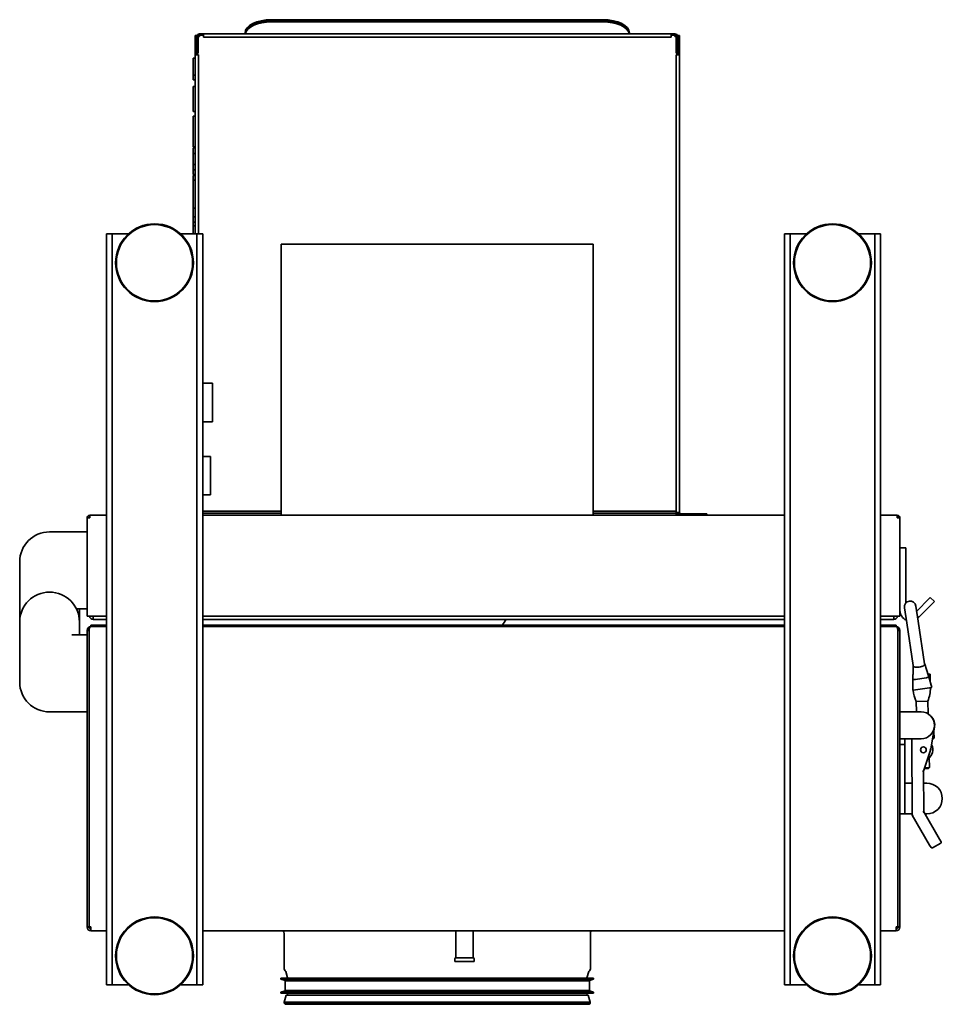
# Model space of a CAD drawing. Header units: millimetres. Extents: x 646 to 1125, y 444 to 955.
import ezdxf

# ---------------------------------------------------------------- set-up
doc = ezdxf.new("R2010")
doc.units = ezdxf.units.MM
doc.header["$LTSCALE"] = 4
doc.layers.add('Krawędzie widoczne(ISO)', color=7, linetype='Continuous', lineweight=35, true_color=0x262659)

msp = doc.modelspace()

# ---------------------------------------------------------------- linework, layer by layer
at = {"layer": 'Krawędzie widoczne(ISO)'}
for p, q in [((776.62, 954.98), (948.62, 954.98)), ((776.62, 954.48), (948.62, 954.48)), ((948.62, 953.87), (776.62, 953.87)), ((736.92, 945.7), (736.92, 946.7)), ((737.62, 946.7), (736.92, 946.7)), ((737.62, 946.7), (737.62, 945.7)), ((737.83, 946.22), (737.62, 946.22)), ((737.83, 946.22), (737.83, 939.62)), ((739.23, 946.22), (738.53, 946.22)), ((738.53, 939.62), (738.53, 946.22)), ((739.93, 947.62), (739.23, 947.62)), ((739.23, 946.92), (739.23, 946.22)), ((739.23, 946.92), (739.93, 946.92)), ((739.93, 947.62), (740.93, 947.62)), ((740.93, 946.92), (739.93, 946.92)), ((740.93, 947.62), (741.23, 947.62)), ((740.93, 946.92), (740.93, 947.62)), ((741.23, 946.92), (740.93, 946.92)), ((741.23, 947.62), (984.01, 947.62)), ((741.23, 945.87), (741.23, 947.62)), ((762.82, 948.08), (762.82, 947.64)), ((762.82, 947.64), (762.82, 947.62)), ((962.42, 948.08), (962.42, 947.64)), ((962.42, 947.64), (962.42, 947.62)), ((984.01, 947.62), (984.31, 947.62)), ((984.01, 947.62), (984.01, 945.87)), ((984.31, 946.92), (984.01, 946.92)), ((984.31, 947.62), (985.31, 947.62)), ((984.31, 947.62), (984.31, 946.92)), ((985.31, 946.92), (984.31, 946.92)), ((986.01, 947.62), (985.31, 947.62)), ((985.31, 946.92), (986.01, 946.92)), ((986.01, 946.22), (986.01, 946.92)), ((986.71, 946.22), (986.01, 946.22)), ((986.71, 939.62), (986.71, 946.22)), ((987.62, 946.22), (987.41, 946.22)), ((987.41, 939.62), (987.41, 946.22)), ((988.32, 946.7), (987.62, 946.7)), ((987.62, 945.7), (987.62, 946.7)), ((988.32, 946.7), (988.32, 945.7)), ((736.92, 945.7), (736.92, 938)), ((737.62, 945.7), (737.62, 938)), ((984.01, 945.87), (741.23, 945.87)), ((987.62, 938), (987.62, 945.7)), ((988.32, 938), (988.32, 945.7)), ((736.92, 937), (736.92, 938)), ((736.92, 936.7), (736.92, 937)), ((736.92, 937), (737.62, 937)), ((736.92, 843.72), (736.92, 936.7)), ((736.92, 936.7), (738.67, 936.7)), ((737.62, 938), (737.62, 937)), ((737.62, 937), (737.62, 936.7)), ((737.83, 937.62), (737.83, 939.62)), ((737.83, 937.62), (738.53, 937.62)), ((738.53, 939.62), (738.53, 937.62)), ((738.67, 936.7), (738.67, 843.72)), ((986.57, 936.7), (988.32, 936.7)), ((986.57, 699.02), (986.57, 936.7)), ((986.71, 937.62), (986.71, 939.62)), ((986.71, 937.62), (987.41, 937.62)), ((987.41, 939.62), (987.41, 937.62)), ((987.62, 937), (987.62, 938)), ((987.62, 937), (988.32, 937)), ((987.62, 936.7), (987.62, 937)), ((988.32, 938), (988.32, 937)), ((988.32, 937), (988.32, 936.7)), ((988.32, 936.7), (988.32, 699.02)), ((735.92, 933.49), (735.92, 935.07)), ((735.92, 935.07), (736.92, 935.07)), ((735.92, 928.11), (735.92, 933.49)), ((735.92, 926.08), (735.92, 928.11)), ((735.92, 926.08), (736.92, 926.08)), ((735.92, 923.69), (735.92, 926.08)), ((735.92, 923.69), (736.92, 923.69)), ((735.92, 918.54), (735.92, 920.26)), ((735.92, 920.26), (736.92, 920.26)), ((735.92, 913.74), (735.92, 918.54)), ((735.92, 908.95), (735.92, 913.74)), ((735.92, 907.23), (735.92, 908.95)), ((735.92, 907.23), (736.92, 907.23)), ((735.92, 902.67), (735.92, 904.83)), ((735.92, 904.83), (736.92, 904.83)), ((735.92, 896.86), (735.92, 902.67)), ((735.92, 891.06), (735.92, 896.86)), ((735.92, 888.91), (735.92, 891.06)), ((735.92, 888.91), (736.92, 888.91)), ((735.92, 885.4), (735.92, 888.5)), ((735.92, 888.5), (736.92, 888.5)), ((735.92, 879.71), (735.92, 885.4)), ((735.92, 885.4), (736.92, 885.4)), ((735.92, 876.97), (735.92, 879.71)), ((735.92, 879.71), (736.92, 879.71)), ((735.92, 874.57), (735.92, 876.97)), ((735.92, 876.97), (736.92, 876.97)), ((735.92, 874.57), (736.92, 874.57)), ((735.92, 871.57), (735.92, 874.12)), ((735.92, 874.12), (736.92, 874.12)), ((735.92, 868.91), (735.92, 871.57)), ((735.92, 871.57), (736.92, 871.57)), ((735.92, 865.59), (735.92, 868.91)), ((735.92, 859.37), (735.92, 865.59)), ((735.92, 857.03), (735.92, 859.37)), ((735.92, 852.64), (735.92, 857.03)), ((735.92, 857.03), (736.92, 857.03)), ((735.92, 849.89), (735.92, 852.64)), ((735.92, 852.64), (736.92, 852.64)), ((735.92, 847.88), (735.92, 849.89)), ((735.92, 849.89), (736.92, 849.89)), ((735.92, 846.25), (735.92, 847.88)), ((735.92, 847.88), (736.92, 847.88)), ((735.92, 843.72), (735.92, 846.25)), ((693.82, 843.72), (690.82, 843.72)), ((690.82, 838.72), (690.82, 843.72)), ((693.82, 843.72), (696.82, 843.72)), ((693.82, 843.72), (693.82, 838.72)), ((696.82, 843.72), (702.29, 843.72)), ((729.35, 843.72), (734.82, 843.72)), ((737.82, 843.72), (734.82, 843.72)), ((740.82, 843.72), (737.82, 843.72)), ((737.82, 838.72), (737.82, 843.72)), ((740.82, 843.72), (740.82, 838.72)), ((1045.82, 843.72), (1042.82, 843.72)), ((1042.82, 838.72), (1042.82, 843.72)), ((1045.82, 843.72), (1048.82, 843.72)), ((1045.82, 843.72), (1045.82, 838.72)), ((1048.82, 843.72), (1054.29, 843.72)), ((1081.35, 843.72), (1086.82, 843.72)), ((1089.82, 843.72), (1086.82, 843.72)), ((1092.82, 843.72), (1089.82, 843.72)), ((1089.82, 838.72), (1089.82, 843.72)), ((1092.82, 843.72), (1092.82, 838.72)), ((690.82, 838.72), (690.82, 458.72)), ((693.82, 838.72), (693.82, 458.72)), ((737.82, 458.72), (737.82, 838.72)), ((740.82, 458.72), (740.82, 838.72)), ((943.62, 838.42), (781.62, 838.42)), ((781.62, 697.62), (781.62, 838.42)), ((943.62, 697.62), (943.62, 838.42)), ((1042.82, 838.72), (1042.82, 458.72)), ((1045.82, 838.72), (1045.82, 458.72)), ((1089.82, 458.72), (1089.82, 838.72)), ((1092.82, 458.72), (1092.82, 838.72)), ((745.92, 766.12), (740.82, 766.12)), ((745.92, 766.12), (745.92, 746.12)), ((745.92, 746.12), (740.82, 746.12)), ((740.82, 728.12), (744.92, 728.12)), ((744.92, 728.12), (744.92, 708.12)), ((740.82, 708.12), (744.92, 708.12)), ((681.32, 696.22), (680.82, 696.22)), ((680.82, 695.73), (680.82, 696.22)), ((680.82, 695.72), (680.82, 695.73)), ((680.82, 645.62), (680.82, 695.72)), ((682.22, 696.22), (681.32, 696.22)), ((682.22, 697.62), (690.82, 697.62)), ((682.22, 696.22), (682.22, 697.62)), ((740.82, 699.62), (781.62, 699.62)), ((781.62, 698.62), (740.82, 698.62)), ((740.82, 697.62), (1042.82, 697.62)), ((943.62, 699.62), (986.57, 699.62)), ((985.62, 698.62), (943.62, 698.62)), ((985.62, 698.62), (986.62, 698.62)), ((988.32, 699.02), (986.57, 699.02)), ((986.62, 698.91), (986.62, 699.02)), ((986.62, 698.62), (986.62, 698.91)), ((986.62, 697.62), (986.62, 698.62)), ((986.62, 698.32), (986.92, 698.32)), ((986.92, 698.32), (986.92, 699.02)), ((986.92, 697.62), (986.92, 698.32)), ((990.62, 698.32), (989.02, 698.32)), ((989.02, 698.32), (989.02, 697.62)), ((990.62, 698.32), (1002.62, 698.32)), ((1002.62, 697.62), (1002.62, 698.32)), ((1092.82, 697.62), (1101.42, 697.62)), ((1101.42, 697.62), (1101.42, 696.22)), ((1102.32, 696.22), (1101.42, 696.22)), ((1102.82, 696.22), (1102.32, 696.22)), ((1102.82, 696.22), (1102.82, 695.73)), ((1102.82, 695.72), (1102.82, 695.73)), ((1102.82, 695.72), (1102.82, 645.62)), ((661.32, 688.92), (672.82, 688.92)), ((672.82, 688.92), (680.82, 688.92)), ((1105.82, 680.62), (1102.82, 680.62)), ((1105.82, 680.62), (1105.82, 678.62)), ((1105.82, 651.84), (1105.82, 678.62)), ((645.82, 673.42), (645.82, 642.17)), ((1118.08, 654.35), (1118.57, 654.83)), ((1120.69, 652.71), (1118.57, 654.83)), ((1112.29, 642.59), (1111.12, 650.4)), ((1111.52, 647.78), (1118.08, 654.35)), ((1120.21, 652.22), (1112.63, 644.65)), ((1120.69, 652.71), (1120.21, 652.22)), ((675.27, 648.92), (680.82, 648.92)), ((676.82, 648.91), (675.28, 648.91)), ((676.82, 648.91), (676.82, 642.17)), ((680.82, 645.12), (680.82, 645.62)), ((680.82, 645.12), (681.32, 645.12)), ((690.82, 645.12), (681.32, 645.12)), ((684.02, 645.12), (684.02, 644.42)), ((684.02, 644.42), (684.02, 643.42)), ((1042.82, 645.12), (740.82, 645.12)), ((1102.32, 645.12), (1092.82, 645.12)), ((1099.62, 644.42), (1099.62, 645.12)), ((1099.62, 643.42), (1099.62, 644.42)), ((1102.32, 645.12), (1102.82, 645.12)), ((1102.82, 645.62), (1102.82, 645.12)), ((1105.19, 649.51), (1106.36, 641.7)), ((1112.63, 644.65), (1111.87, 645.41)), ((1112.21, 644.23), (1112.63, 644.65)), ((645.82, 642.17), (645.82, 610.92)), ((676.82, 642.17), (676.82, 635.43)), ((682.82, 640.42), (683.67, 640.42)), ((682.82, 640.42), (682.82, 639.72)), ((682.82, 639.72), (682.96, 639.72)), ((682.82, 639.7), (682.82, 639.72)), ((682.96, 639.72), (684.17, 639.72)), ((683.67, 640.42), (684.17, 640.42)), ((683.67, 640.42), (683.67, 639.72)), ((690.82, 643.42), (684.02, 643.42)), ((684.17, 640.42), (690.82, 640.42)), ((684.17, 639.72), (690.82, 639.72)), ((1042.82, 643.42), (740.82, 643.42)), ((740.82, 640.42), (1042.82, 640.42)), ((740.82, 639.72), (1042.82, 639.72)), ((1099.62, 643.42), (1092.82, 643.42)), ((1092.82, 640.42), (1099.47, 640.42)), ((1092.82, 639.72), (1099.47, 639.72)), ((1099.47, 640.42), (1099.97, 640.42)), ((1099.47, 639.72), (1100.68, 639.72)), ((1099.97, 640.42), (1100.82, 640.42)), ((1099.97, 639.72), (1099.97, 640.42)), ((1100.68, 639.72), (1100.82, 639.72)), ((1100.82, 639.72), (1100.82, 640.42)), ((1100.82, 639.72), (1100.82, 639.7)), ((1106.36, 641.7), (1109.68, 619.46)), ((1112.29, 642.59), (1115.61, 620.35)), ((672.81, 635.43), (676.82, 635.43)), ((672.81, 635.42), (672.81, 635.43)), ((672.82, 635.42), (672.81, 635.42)), ((672.82, 635.42), (680.82, 635.42)), ((681.82, 637.72), (680.82, 637.72)), ((680.82, 483.72), (680.82, 637.72)), ((681.82, 483.72), (681.82, 637.72)), ((1102.82, 637.72), (1101.82, 637.72)), ((1101.82, 637.72), (1101.82, 483.72)), ((1102.82, 637.72), (1102.82, 483.72)), ((1109.61, 616.98), (1109.62, 619.35)), ((1109.62, 619.73), (1109.62, 619.35)), ((1109.68, 619.46), (1109.68, 619.46)), ((1115.7, 620.25), (1115.59, 620.62)), ((1115.7, 620.25), (1115.73, 620.15)), ((1115.87, 619.69), (1115.73, 620.15)), ((1115.87, 619.69), (1116.4, 618)), ((1109.45, 614.77), (1109.6, 614.78)), ((1109.45, 614.77), (1109.58, 609.93)), ((1109.61, 616.98), (1109.59, 612.42)), ((1117.75, 613.64), (1116.4, 618)), ((1117.34, 614.98), (1118.45, 615.01)), ((1118.45, 615.01), (1118.55, 611.07)), ((1109.59, 612.42), (1109.56, 606.69)), ((1116.51, 613.04), (1110.95, 612.21)), ((1119.45, 608.17), (1117.75, 613.64)), ((1110.86, 606.88), (1109.56, 606.69)), ((1118.15, 607.97), (1110.86, 606.88)), ((1119.45, 608.17), (1118.15, 607.97)), ((1118.63, 608.04), (1118.63, 608.01)), ((1111.32, 600.82), (1117.31, 600.98)), ((1111.46, 595.42), (1111.32, 600.82)), ((1117.49, 594.38), (1117.31, 600.98)), ((661.32, 595.42), (672.82, 595.42)), ((672.82, 595.42), (680.82, 595.42)), ((1102.82, 595.42), (1107.82, 595.42)), ((1113.82, 595.42), (1107.82, 595.42)), ((1118.83, 576.07), (1120.82, 587.71)), ((1120.45, 585.26), (1120.54, 581.85)), ((1107.82, 581.42), (1102.82, 581.42)), ((1102.82, 578.42), (1105.32, 578.42)), ((1105.32, 581.42), (1105.32, 578.42)), ((1105.32, 578.42), (1105.32, 575.42)), ((1107.82, 581.42), (1113.82, 581.42)), ((1108.94, 581.42), (1109.17, 541.81)), ((1119.73, 581.32), (1120.24, 581.63)), ((1105.32, 545.42), (1105.32, 575.42)), ((1115.04, 564.71), (1118.83, 576.07)), ((1118.83, 576.07), (1118.35, 576.19)), ((1118.22, 566.49), (1118.08, 571.79)), ((1115.04, 564.71), (1114.54, 564.79)), ((1115.16, 543.45), (1115.04, 564.71)), ((1117.73, 565.97), (1115.44, 565.91)), ((1115.61, 566.42), (1118.22, 566.49)), ((1117.73, 565.97), (1118.22, 566.49)), ((1107.32, 558.42), (1105.32, 558.42)), ((1107.32, 558.42), (1109.07, 558.42)), ((1115.07, 558.42), (1116.82, 558.42)), ((1102.82, 542.42), (1105.32, 542.42)), ((1105.32, 545.42), (1105.32, 542.42)), ((1105.32, 542.42), (1107.32, 542.42)), ((1107.32, 542.42), (1109.16, 542.42)), ((1115.16, 543.45), (1114.66, 543.31)), ((1123.43, 529.3), (1115.16, 543.45)), ((1115.76, 542.42), (1116.82, 542.42)), ((1109.17, 541.81), (1109.66, 541.94)), ((1109.17, 541.81), (1118.25, 526.27)), ((1119.69, 524.79), (1124.01, 527.32)), ((1123.43, 529.3), (1124.19, 528)), ((1119.01, 524.97), (1118.25, 526.27)), ((680.82, 483.72), (681.82, 483.72)), ((681.82, 483.72), (682.82, 483.72)), ((682.82, 481.72), (682.82, 483.72)), ((690.82, 481.72), (682.82, 481.72)), ((1042.82, 481.72), (740.82, 481.72)), ((872.32, 467.72), (872.32, 481.72)), ((881.32, 467.72), (881.32, 481.72)), ((1100.82, 481.72), (1092.82, 481.72)), ((1100.82, 483.72), (1100.82, 481.72)), ((1100.82, 483.72), (1101.82, 483.72)), ((1101.82, 483.72), (1102.82, 483.72)), ((783.12, 480.32), (783.12, 461.92)), ((942.12, 480.32), (942.12, 461.92)), ((871.82, 467.22), (871.82, 465.72)), ((871.82, 465.72), (881.82, 465.72)), ((881.32, 467.72), (872.32, 467.72)), ((881.82, 467.22), (881.82, 465.72)), ((784.94, 457.35), (783.95, 460.5)), ((940.29, 457.35), (941.29, 460.5)), ((690.82, 453.72), (690.82, 458.72)), ((693.82, 458.72), (693.82, 453.72)), ((737.82, 453.72), (737.82, 458.72)), ((740.82, 458.72), (740.82, 453.72)), ((781.48, 457.09), (943.76, 457.09)), ((781.48, 457.09), (781.48, 456.59)), ((781.48, 456.59), (943.76, 456.59)), ((783.65, 455.91), (781.48, 456.59)), ((783.6, 455.73), (941.64, 455.73)), ((783.6, 455.73), (783.6, 450.73)), ((783.65, 455.91), (941.59, 455.91)), ((783.65, 455.91), (783.65, 455.73)), ((941.59, 455.91), (943.76, 456.59)), ((941.59, 455.91), (941.59, 455.73)), ((941.64, 455.73), (941.64, 450.73)), ((943.76, 457.09), (943.76, 456.59)), ((1042.82, 453.72), (1042.82, 458.72)), ((1045.82, 458.72), (1045.82, 453.72)), ((1089.82, 453.72), (1089.82, 458.72)), ((1092.82, 458.72), (1092.82, 453.72)), ((690.82, 453.72), (693.82, 453.72)), ((693.82, 453.72), (696.82, 453.72)), ((702.29, 453.72), (696.82, 453.72)), ((734.82, 453.72), (729.35, 453.72)), ((737.82, 453.72), (734.82, 453.72)), ((737.82, 453.72), (740.82, 453.72)), ((783.65, 450.55), (781.48, 449.86)), ((783.6, 450.73), (941.64, 450.73)), ((783.65, 450.73), (783.65, 450.55)), ((783.65, 450.55), (941.59, 450.55)), ((941.59, 450.73), (941.59, 450.55)), ((941.59, 450.55), (943.76, 449.86)), ((1042.82, 453.72), (1045.82, 453.72)), ((1045.82, 453.72), (1048.82, 453.72)), ((1054.29, 453.72), (1048.82, 453.72)), ((1086.82, 453.72), (1081.35, 453.72)), ((1089.82, 453.72), (1086.82, 453.72)), ((1089.82, 453.72), (1092.82, 453.72)), ((781.48, 449.86), (943.76, 449.86)), ((781.48, 449.86), (781.48, 449.36)), ((781.48, 449.36), (943.76, 449.36)), ((784.2, 448.35), (783.2, 444.68)), ((784.2, 448.35), (941.04, 448.35)), ((784.98, 449.36), (784.83, 448.35)), ((940.26, 449.36), (940.41, 448.35)), ((941.04, 448.35), (942.04, 444.68)), ((943.76, 449.86), (943.76, 449.36)), ((783.2, 444.68), (942.04, 444.68)), ((783.41, 443.75), (941.83, 443.75)), ((783.96, 443.54), (941.27, 443.54))]:
    msp.add_line(p, q, dxfattribs=at)
for centre, radius in [((715.82, 828.72), 20.2), ((715.82, 828.72), 19.8), ((1067.82, 828.72), 20.2), ((1067.82, 828.72), 19.8), ((1114.98, 575.71), 1.5), ((715.82, 468.72), 20.2), ((715.82, 468.72), 19.8), ((1067.82, 468.72), 20.2), ((1067.82, 468.72), 19.8)]:
    msp.add_circle(centre, radius, dxfattribs=at)
for centre, radius, start, end in [((739.23, 946.22), 1.4, 90, 180), ((739.23, 946.22), 0.7, 90, 180), ((986.01, 946.22), 1.4, 0, 90), ((986.01, 946.22), 0.7, 0, 90), ((682.22, 696.22), 1.4, 150, 180), ((681.32, 695.72), 0.5, 90, 180), ((682.22, 696.22), 1.4, 90, 150), ((682.22, 696.22), 0.7, 90, 180), ((989.02, 699.02), 1.4, 180, 270), ((989.02, 699.02), 0.7, 180, 270), ((1101.42, 696.22), 1.4, 30, 90), ((1101.42, 696.22), 0.7, 0, 90), ((1102.32, 695.72), 0.5, 0, 90), ((1101.42, 696.22), 1.4, 0, 30), ((661.32, 673.42), 15.5, 90, 180), ((661.32, 642.17), 15.5, 0, 180), ((1108.16, 649.95), 3, 8.4943, 188.4943), ((681.32, 645.62), 0.5, 180, 270), ((684.02, 645.42), 2, 188.6269, 270), ((1099.62, 645.42), 2, 270, 351.3731), ((1102.32, 645.62), 0.5, 270, 0), ((1108.32, 648.12), 5.5, 180, 246.7962), ((682.82, 637.72), 2, 90, 180), ((973.82, 587.27), 94, 143.3203, 145.5682), ((1100.82, 637.72), 2, 0, 90), ((1108.32, 648.12), 5.5, 312.9289, 315), ((661.32, 642.17), 15.5, 334.1839, 334.225), ((682.82, 637.72), 1, 173.0655, 180), ((1100.82, 637.72), 1, 0, 6.8676), ((661.32, 610.92), 15.5, 180, 270), ((1126.71, 608.22), 17.08, 185.0918, 205.6895), ((1101.55, 607.57), 17.08, 337.3071, 1.5), ((1113.82, 588.42), 7, 270, 90), ((1114.9, 588.71), 6, 350.474, 44.0264), ((1114.98, 575.71), 5, 296.6731, 31.8602), ((1116.82, 550.42), 8, 270, 90), ((1123.76, 527.75), 0.5, 300.3217, 30.3217), ((1119.44, 525.23), 0.5, 210.3217, 300.3217), ((682.82, 483.72), 2, 180, 270), ((682.82, 483.72), 1, 180, 270), ((780.72, 480.32), 2.4, 0, 35.6853), ((944.52, 480.32), 2.4, 144.3147, 180), ((1100.82, 483.72), 2, 270, 0), ((1100.82, 483.72), 1, 270, 0), ((872.32, 467.22), 0.5, 90, 180), ((881.32, 467.22), 0.5, 0, 90), ((784.32, 461.92), 1.2, 180, 234.8809), ((783.14, 460.24), 0.845, 17.537, 54.8809), ((942.1, 460.24), 0.845, 125.1191, 162.463), ((940.92, 461.92), 1.2, 305.1191, 0), ((784.14, 457.09), 0.845, 0, 17.537), ((941.1, 457.09), 0.845, 162.463, 180), ((784.26, 444.42), 1.08, 166.6099, 218.4809), ((783.96, 444.38), 0.845, 228.5931, 270), ((941.27, 444.38), 0.845, 270, 311.4069), ((940.98, 444.42), 1.08, 321.5191, 13.3901)]:
    msp.add_arc(centre, radius, start, end, dxfattribs=at)
for centre, major_axis, ratio, start_param, end_param in [((776.62, 948.08), (-13.8, 0), 0.5, 4.712389, 6.283185), ((776.62, 947.58), (-13.8, 0), 0.5, 4.712389, 6.264061), ((776.62, 946.97), (-13.8, 0), 0.5, 4.712389, 6.18966), ((948.62, 948.08), (13.8, 0), 0.5, 0, 1.570796), ((948.62, 947.58), (13.8, 0), 0.5, 0.019124, 1.570796), ((948.62, 946.97), (13.8, 0), 0.5, 0.093525, 1.570796), ((762.89, 948.31), (-0.071, -0.693), 0.027404, 5.759554, 6.022773), ((962.35, 948.31), (0.071, -0.693), 0.027404, 0.260412, 0.523631), ((682.62, 637.68), (0.08, 1.79), 0.447814, 1.504042, 1.570768), ((1101.02, 637.68), (-0.08, 1.79), 0.447814, 4.712417, 4.77915), ((1110.92, 619.9), (-1.3, -0.19), 0.312336, 6.11909, 6.235149), ((1110.92, 619.9), (-1.3, -0.19), 0.312336, 6.11909, 6.235149), ((1118.81, 619.44), (9.19, 0.1), 0.157589, 3.139187, 3.287196), ((1112.69, 619.62), (2.97, 0.44), 0.315649, 4.301251, 5.123527), ((1106.88, 617.66), (8.82, 2.59), 0.157589, 6.136773, 6.285591), ((1110.89, 612.41), (1.3, -0.01), 0.160174, 3.141593, 4.712389), ((1110.91, 616.37), (-0.02, -4.16), 0.312336, 0, 0.048036), ((1115.34, 617.03), (1.23, -3.98), 0.312336, 6.235149, 6.283185), ((1116.51, 613.25), (-1.24, -0.39), 0.160174, 1.570796, 3.141593)]:
    msp.add_ellipse(centre, major_axis=major_axis, ratio=ratio, start_param=start_param, end_param=end_param, dxfattribs=at)
for points, knots in [([(682.96, 639.72), (682.73, 639.72), (682.34, 639.49), (681.94, 638.67), (681.83, 638.04), (681.82, 637.72)], [-1, -1, -1, -1, -0.571429, -0.285714, 0, 0, 0, 0]), ([(1101.81, 637.84), (1101.79, 638.14), (1101.67, 638.74), (1101.28, 639.5), (1100.9, 639.72), (1100.68, 639.72)], [-0.9641942, -0.9641942, -0.9641942, -0.9641942, -0.6887101, -0.4132261, 0, 0, 0, 0]), ([(1109.72, 619.13), (1109.72, 619.14), (1109.72, 619.13), (1109.72, 619.13), (1109.72, 619.13), (1109.72, 619.13), (1109.72, 619.13), (1109.73, 619.13), (1109.73, 619.13), (1109.73, 619.13), (1109.73, 619.13), (1109.73, 619.14), (1109.73, 619.14), (1109.74, 619.14), (1109.74, 619.14), (1109.74, 619.15)], [0.04608328, 0.04608328, 0.04608328, 0.04608328, 0.05265245, 0.05265245, 0.05265245, 0.07235996, 0.07235996, 0.07235996, 0.10032353, 0.10032353, 0.10032353, 0.12037527, 0.12037527, 0.12037527, 0.13881168, 0.13881168, 0.13881168, 0.13881168]), ([(1109.74, 619.15), (1109.74, 619.16), (1109.74, 619.17), (1109.74, 619.18), (1109.75, 619.18), (1109.77, 619.2), (1109.81, 619.16), (1109.9, 619.08), (1110, 619), (1110.26, 618.83), (1110.42, 618.75), (1110.76, 618.63), (1110.93, 618.59), (1111.11, 618.59)], [0.0000018, 0.0000018, 0.0000018, 0.0000018, 0.0092794, 0.0092794, 0.0197589, 0.0197589, 0.0644067, 0.0644067, 0.1435825, 0.1435825, 0.219029, 0.219029, 0.2931309, 0.2931309, 0.2931309, 0.2931309]), ([(1114.5, 619.1), (1114.4, 619.06), (1114.29, 619.03), (1114.18, 619), (1114.12, 618.98), (1114.06, 618.96), (1114, 618.94)], [-0.17748096, -0.17748096, -0.17748096, -0.17748096, -0.13999072, -0.13999072, -0.13999072, -0.12034515, -0.12034515, -0.12034515, -0.12034515]), ([(1114.85, 619.26), (1114.8, 619.23), (1114.74, 619.2), (1114.68, 619.17), (1114.62, 619.14), (1114.56, 619.12), (1114.5, 619.1)], [-0.04847833, -0.04847833, -0.04847833, -0.04847833, -0.02384867, -0.02384867, -0.02384867, 0, 0, 0, 0]), ([(1115.65, 620.02), (1115.65, 620.03), (1115.64, 620.04), (1115.64, 620.05), (1115.63, 620.05), (1115.62, 620.06), (1115.61, 620.05), (1115.56, 620), (1115.52, 619.93), (1115.39, 619.74), (1115.31, 619.64), (1115.1, 619.43), (1114.98, 619.34), (1114.85, 619.26)], [-0.2796944, -0.2796944, -0.2796944, -0.2796944, -0.2630364, -0.2630364, -0.2445682, -0.2445682, -0.1992334, -0.1992334, -0.1266181, -0.1266181, -0.0590432, -0.0590432, -0.000001, -0.000001, -0.000001, -0.000001]), ([(1115.65, 620.02), (1115.65, 620.02), (1115.65, 620.02), (1115.65, 620.02), (1115.65, 620.02), (1115.65, 620.02), (1115.65, 620.01), (1115.65, 620.01), (1115.65, 620.01), (1115.66, 620.01), (1115.66, 620.01), (1115.66, 620.01), (1115.66, 620.01), (1115.66, 620.01), (1115.66, 620.01), (1115.66, 620.01), (1115.66, 620.01), (1115.66, 620.01), (1115.66, 620.01), (1115.66, 620.01), (1115.66, 620.01), (1115.66, 620.01), (1115.67, 620.02), (1115.67, 620.02), (1115.67, 620.02)], [-0.01252097, -0.01252097, -0.01252097, -0.01252097, -0.01125084, -0.01125084, -0.01125084, -0.0085422, -0.0085422, -0.0085422, -0.00729755, -0.00729755, -0.00729755, -0.00582065, -0.00582065, -0.00582065, -0.00440149, -0.00440149, -0.00440149, -0.00317254, -0.00317254, -0.00317254, -0.0016437, -0.0016437, -0.0016437, 0.00054704, 0.00054704, 0.00054704, 0.00054704]), ([(1111.63, 618.59), (1111.57, 618.59), (1111.5, 618.59), (1111.44, 618.59), (1111.33, 618.59), (1111.22, 618.59), (1111.11, 618.59)], [0.12034515, 0.12034515, 0.12034515, 0.12034515, 0.13999072, 0.13999072, 0.13999072, 0.17748096, 0.17748096, 0.17748096, 0.17748096]), ([(1105.53, 581.42), (1105.48, 581.42), (1105.43, 581.39), (1105.37, 581.29), (1105.35, 581.22), (1105.33, 581.04), (1105.32, 580.92), (1105.32, 580.68), (1105.32, 580.54), (1105.32, 580.42)], [-0.4784277, -0.4784277, -0.4784277, -0.4784277, -0.4393806, -0.4393806, -0.4003334, -0.4003334, -0.3626241, -0.3626241, -0.3249147, -0.3249147, -0.3249147, -0.3249147])]:
    msp.add_open_spline(points, degree=3, knots=knots, dxfattribs=at)
for points in [[(1115.56, 620.66), (1115.57, 620.65), (1115.58, 620.64), (1115.59, 620.62)], [(1117.31, 600.98), (1117.31, 600.98), (1117.31, 600.97), (1117.31, 600.97)]]:
    msp.add_open_spline(points, degree=3, dxfattribs=at)
for points, weights in [([(1120.45, 585.26), (1120.43, 585.28), (1120.41, 585.29)], [1, 1.00272560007, 1.00535515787]), ([(1119.75, 581.41), (1120.12, 581.51), (1120.54, 581.85)], [1.07080085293, 1.05484251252, 1])]:
    msp.add_rational_spline(points, weights, degree=2, dxfattribs=at)

doc.saveas('drawing.dxf')
